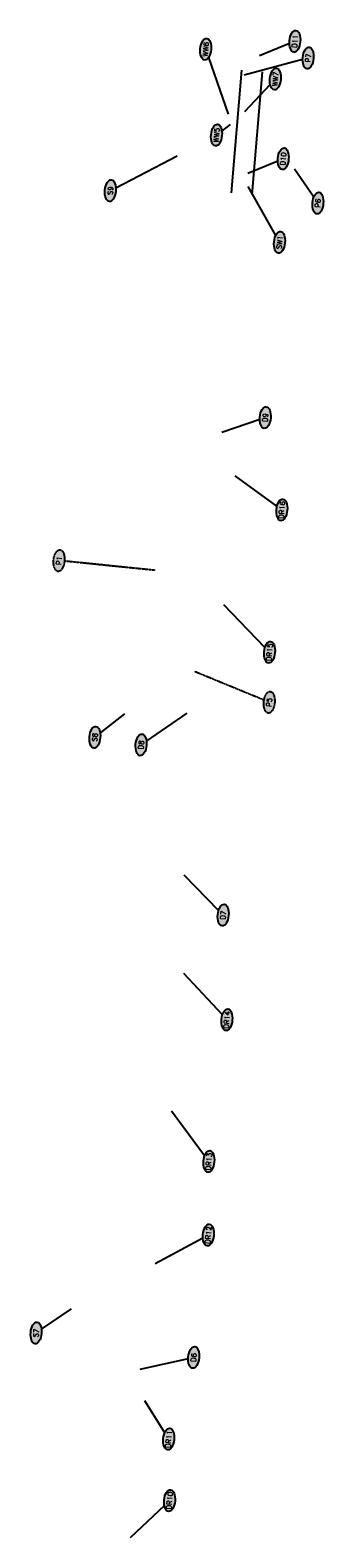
# Model space of a CAD drawing. Extents: x 1515345 to 1515691, y 638596 to 641881.
# Tile 4 of 5: x 1515503 to 1515651, y 640245 to 641006. Entities that reach past the tile are written whole.
import ezdxf

# ---------------------------------------------------------------- set-up
doc = ezdxf.new("R2010")
doc.units = 0
doc.header["$MEASUREMENT"] = 0
doc.linetypes.add('DASHED2', pattern=[0.375, 0.25, -0.125])
doc.layers.add('BORDER', color=7, linetype='Continuous')
doc.layers.add('P-LABEL', color=7, linetype='Continuous')
doc.styles.get("Standard").update_dxf_attribs({"font": 'simplex.shx'})

msp = doc.modelspace()

# ---------------------------------------------------------------- hatches: boundary and pattern name
at = {"layer": 'BORDER'}
h = msp.add_hatch(color=251, dxfattribs=at)
h.dxf.hatch_style = 1
edge = h.paths.add_edge_path()
edge.add_ellipse((1515591.77, 640996), major_axis=(-0.5, -5.48), ratio=0.5, start_angle=0, end_angle=360)
h = msp.add_hatch(color=251, dxfattribs=at)
h.dxf.hatch_style = 1
edge = h.paths.add_edge_path()
edge.add_ellipse((1515636.79, 641000.03), major_axis=(-0.5, -5.48), ratio=0.5, start_angle=0, end_angle=360)
h = msp.add_hatch(color=251, dxfattribs=at)
h.dxf.hatch_style = 1
edge = h.paths.add_edge_path()
edge.add_ellipse((1515643.49, 640991.61), major_axis=(-0.5, -5.48), ratio=0.5, start_angle=0, end_angle=360)
h = msp.add_hatch(color=251, dxfattribs=at)
h.dxf.hatch_style = 1
edge = h.paths.add_edge_path()
edge.add_ellipse((1515626.94, 640980.97), major_axis=(-0.5, -5.48), ratio=0.5, start_angle=0, end_angle=360)
h = msp.add_hatch(color=251, dxfattribs=at)
h.dxf.hatch_style = 1
edge = h.paths.add_edge_path()
edge.add_ellipse((1515597.21, 640952.67), major_axis=(-0.5, -5.48), ratio=0.5, start_angle=0, end_angle=360)
h = msp.add_hatch(color=251, dxfattribs=at)
h.dxf.hatch_style = 1
edge = h.paths.add_edge_path()
edge.add_ellipse((1515630.91, 640940.7), major_axis=(-0.5, -5.48), ratio=0.5, start_angle=0, end_angle=360)
h = msp.add_hatch(color=251, dxfattribs=at)
h.dxf.hatch_style = 1
edge = h.paths.add_edge_path()
edge.add_ellipse((1515543.63, 640924.61), major_axis=(-0.5, -5.48), ratio=0.5, start_angle=0, end_angle=360)
h = msp.add_hatch(color=251, dxfattribs=at)
h.dxf.hatch_style = 1
edge = h.paths.add_edge_path()
edge.add_ellipse((1515648.41, 640918.32), major_axis=(-0.5, -5.48), ratio=0.5, start_angle=0, end_angle=360)
h = msp.add_hatch(color=251, dxfattribs=at)
h.dxf.hatch_style = 1
edge = h.paths.add_edge_path()
edge.add_ellipse((1515629.03, 640898.53), major_axis=(-0.5, -5.48), ratio=0.5, start_angle=0, end_angle=360)
h = msp.add_hatch(color=251, dxfattribs=at)
h.dxf.hatch_style = 1
edge = h.paths.add_edge_path()
edge.add_ellipse((1515621.84, 640810.08), major_axis=(-0.5, -5.48), ratio=0.5, start_angle=0, end_angle=360)
h = msp.add_hatch(color=251, dxfattribs=at)
h.dxf.hatch_style = 1
edge = h.paths.add_edge_path()
edge.add_ellipse((1515630.22, 640763.47), major_axis=(-0.5, -5.48), ratio=0.5, start_angle=0, end_angle=360)
h = msp.add_hatch(color=251, dxfattribs=at)
h.dxf.hatch_style = 1
edge = h.paths.add_edge_path()
edge.add_ellipse((1515517.71, 640737.87), major_axis=(-0.5, -5.48), ratio=0.5, start_angle=0, end_angle=360)
h = msp.add_hatch(color=251, dxfattribs=at)
h.dxf.hatch_style = 1
edge = h.paths.add_edge_path()
edge.add_ellipse((1515624, 640691.6), major_axis=(-0.5, -5.48), ratio=0.5, start_angle=0, end_angle=360)
h = msp.add_hatch(color=251, dxfattribs=at)
h.dxf.hatch_style = 1
edge = h.paths.add_edge_path()
edge.add_ellipse((1515623.85, 640666.34), major_axis=(-0.5, -5.48), ratio=0.5, start_angle=0, end_angle=360)
h = msp.add_hatch(color=251, dxfattribs=at)
h.dxf.hatch_style = 1
edge = h.paths.add_edge_path()
edge.add_ellipse((1515535.8, 640648.68), major_axis=(-0.5, -5.48), ratio=0.5, start_angle=0, end_angle=360)
h = msp.add_hatch(color=251, dxfattribs=at)
h.dxf.hatch_style = 1
edge = h.paths.add_edge_path()
edge.add_ellipse((1515559.13, 640644.85), major_axis=(-0.5, -5.48), ratio=0.5, start_angle=0, end_angle=360)
h = msp.add_hatch(color=251, dxfattribs=at)
h.dxf.hatch_style = 1
edge = h.paths.add_edge_path()
edge.add_ellipse((1515600.59, 640558.92), major_axis=(-0.5, -5.48), ratio=0.5, start_angle=0, end_angle=360)
h = msp.add_hatch(color=251, dxfattribs=at)
h.dxf.hatch_style = 1
edge = h.paths.add_edge_path()
edge.add_ellipse((1515602.47, 640506.06), major_axis=(-0.5, -5.48), ratio=0.5, start_angle=0, end_angle=360)
h = msp.add_hatch(color=251, dxfattribs=at)
h.dxf.hatch_style = 1
edge = h.paths.add_edge_path()
edge.add_ellipse((1515593.36, 640434.54), major_axis=(-0.5, -5.48), ratio=0.5, start_angle=0, end_angle=360)
h = msp.add_hatch(color=251, dxfattribs=at)
h.dxf.hatch_style = 1
edge = h.paths.add_edge_path()
edge.add_ellipse((1515593.08, 640397.42), major_axis=(-0.5, -5.48), ratio=0.5, start_angle=0, end_angle=360)
h = msp.add_hatch(color=251, dxfattribs=at)
h.dxf.hatch_style = 1
edge = h.paths.add_edge_path()
edge.add_ellipse((1515506.13, 640347.98), major_axis=(-0.5, -5.48), ratio=0.5, start_angle=0, end_angle=360)
h = msp.add_hatch(color=251, dxfattribs=at)
h.dxf.hatch_style = 1
edge = h.paths.add_edge_path()
edge.add_ellipse((1515585.7, 640335.6), major_axis=(-0.5, -5.48), ratio=0.5, start_angle=0, end_angle=360)
h = msp.add_hatch(color=251, dxfattribs=at)
h.dxf.hatch_style = 1
edge = h.paths.add_edge_path()
edge.add_ellipse((1515573.08, 640294.39), major_axis=(-0.5, -5.48), ratio=0.5, start_angle=0, end_angle=360)
h = msp.add_hatch(color=251, dxfattribs=at)
h.dxf.hatch_style = 1
edge = h.paths.add_edge_path()
edge.add_ellipse((1515573.54, 640263.36), major_axis=(-0.5, -5.48), ratio=0.5, start_angle=0, end_angle=360)

# ---------------------------------------------------------------- linework, layer by layer
at = {"layer": 'BORDER', "elevation": 926.75, "flags": 128}
msp.add_lwpolyline([(1515634.01, 640998.88), (1515618.89, 640992.62)], dxfattribs=at)
at = {"layer": 'BORDER', "flags": 128}
for points in [[(1515593.24, 640991.77), (1515603.19, 640963.19)], [(1515640.71, 640990.86), (1515611.21, 640982.84)], [(1515609.8, 640985.42), (1515604.68, 640923.49)], [(1515624.36, 640978.24), (1515611.37, 640964.47)], [(1515620.26, 640984.56), (1515615.14, 640922.62)], [(1515599.92, 640954.67), (1515604.32, 640957.93)], [(1515546.39, 640926.04), (1515577.4, 640942.13)], [(1515628.13, 640939.55), (1515613.01, 640933.29)], [(1515646.32, 640921.35), (1515636.66, 640935.39)], [(1515627.12, 640901.92), (1515613.16, 640926.71)], [(1515619.06, 640809.12), (1515599.93, 640802.48)], [(1515627.74, 640765.28), (1515606.64, 640780.74)], [(1515621.68, 640694.01), (1515600.97, 640715.61)], [(1515538.49, 640650.77), (1515551.01, 640660.52)], [(1515561.85, 640646.73), (1515582.42, 640660.9)], [(1515598.26, 640561.29), (1515580.82, 640579.05)], [(1515600.17, 640508.52), (1515580.65, 640529.51)], [(1515591.21, 640437.43), (1515574.55, 640459.88)], [(1515590.33, 640395.91), (1515566.3, 640382.82)], [(1515508.86, 640349.84), (1515524.02, 640360.21)], [(1515582.92, 640334.98), (1515558.47, 640329.55)], [(1515571.06, 640297.61), (1515560.96, 640313.71)], [(1515570.91, 640260.87), (1515553.64, 640244.55)]]:
    msp.add_lwpolyline(points, dxfattribs=at)
at = {"layer": 'BORDER', "linetype": 'DASHED2', "flags": 128}
for points in [[(1515566.28, 640732.93), (1515520.45, 640737.59)], [(1515621.21, 640667.42), (1515586.12, 640681.84)]]:
    msp.add_lwpolyline(points, dxfattribs=at)
at = {"layer": 'P-LABEL'}
for centre in [(1515591.77, 640996), (1515636.79, 641000.03, 926.75), (1515643.49, 640991.61), (1515626.94, 640980.97), (1515597.21, 640952.67), (1515630.91, 640940.7), (1515543.63, 640924.61), (1515648.41, 640918.32), (1515629.03, 640898.53), (1515621.84, 640810.08), (1515630.22, 640763.47), (1515624, 640691.6), (1515535.8, 640648.68), (1515559.13, 640644.85), (1515600.59, 640558.92), (1515602.47, 640506.06), (1515593.36, 640434.54), (1515593.08, 640397.42), (1515506.13, 640347.98), (1515585.7, 640335.6), (1515573.08, 640294.39), (1515573.54, 640263.36)]:
    msp.add_ellipse(centre, major_axis=(-0.5, -5.48), ratio=0.5, dxfattribs=at)
at = {"layer": 'P-LABEL', "linetype": 'DASHED2'}
for centre in [(1515517.71, 640737.87), (1515623.85, 640666.34)]:
    msp.add_ellipse(centre, major_axis=(-0.5, -5.48), ratio=0.5, dxfattribs=at)

# ---------------------------------------------------------------- texts
at = {"layer": 'P-LABEL', "char_height": 2.5, "attachment_point": 5, "rotation": 84.81456}
for s, insert in [('D11', (1515636.79, 641000.03, 926.75)), ('WW6', (1515591.77, 640996)), ('P7', (1515643.49, 640991.61)), ('WW7', (1515626.94, 640980.97)), ('WW5', (1515597.21, 640952.67)), ('D10', (1515630.91, 640940.7)), ('S9', (1515543.63, 640924.61)), ('P6', (1515648.41, 640918.32)), ('SW1', (1515629.03, 640898.53)), ('D9', (1515621.84, 640810.08)), ('DR16', (1515630.22, 640763.47)), ('P1', (1515517.71, 640737.87)), ('DR15', (1515624, 640691.6)), ('P5', (1515623.85, 640666.34)), ('S8', (1515535.8, 640648.68)), ('D8', (1515559.13, 640644.85)), ('D7', (1515600.59, 640558.92)), ('DR14', (1515602.47, 640506.06)), ('DR13', (1515593.36, 640434.54)), ('DR12', (1515593.08, 640397.42)), ('S7', (1515506.13, 640347.98)), ('D6', (1515585.7, 640335.6)), ('DR11', (1515573.08, 640294.39)), ('DR10', (1515573.54, 640263.36))]:
    msp.add_mtext_dynamic_manual_height_columns(s, width=14.8045, gutter_width=0.9, heights=[0], dxfattribs=dict(at, insert=insert))

doc.saveas('drawing.dxf')
